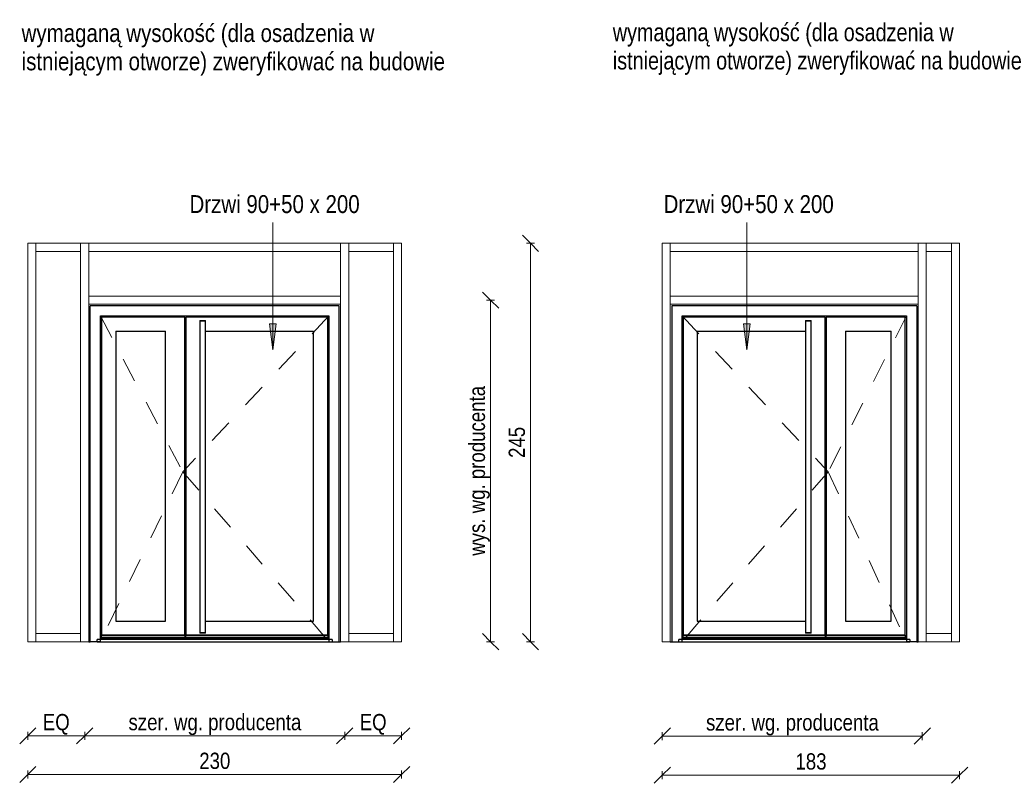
# Model space of a CAD drawing. Header units: centimetres. Extents: x 1352 to 4777, y 290 to 773.
# Tile 2 of 4: x 3032 to 3638, y 303 to 772. Entities that reach past the tile are written whole.
import ezdxf

# ---------------------------------------------------------------- set-up
doc = ezdxf.new("R2010")
doc.units = ezdxf.units.CM
doc.linetypes.add('Dash', pattern=[30, 15, -15])
for name, color, linetype, lineweight in [('A-ANNO-DIMS', 211, 'Continuous', 13), ('A-ANNO-DIMS-50', 211, 'Continuous', 13), ('A-DOOR', 31, 'Continuous', 25), ('A-DOOR-FRAM', 31, 'Continuous', 25), ('A-DOOR-HDLN', 31, 'Dash', 18), ('A-GLAZ-CWMG', 51, 'Continuous', 18), ('G-ANNO-TEXT', 231, 'Continuous', 13)]:
    doc.layers.add(name, color=color, linetype=linetype, lineweight=lineweight)
doc.styles.add('Arial Narrow', font='ARIALN.TTF', dxfattribs={"height": 11})
doc.styles.add('Arial Narrow_1', font='ARIALN.TTF', dxfattribs={"height": 10})
doc.dimstyles.new('Diagonal_1_100__0__wewnętrzne', dxfattribs={"dimscale": 30.48, "dimtxt": 10.23431, "dimasz": 0.328084, "dimexe": 0.082021, "dimexo": 0.0625, "dimgap": 0.016404, "dimtad": 1, "dimdec": 0, "dimdsep": 46, "dimtxsty": 'Arial Narrow_1', "dimblk1": 'OBLIQUE', "dimblk2": 'OBLIQUE', "dimsah": 1, "dimcen": 0.09, "dimazin": 0, "dimtfac": 1, "dimtdec": 4, "dimtix": 1, "dimtmove": 0, "dimatfit": 3, "dimfxl": 0.082021, "dimfxlon": 1, "dimtvp": 1, "dimtolj": 1, "dimtzin": 0, "dimarcsym": 2})

# ---------------------------------------------------------------- blocks, each defined once
blk = doc.blocks.new('Rectangular Mullion - Schueco_FWS-50-SI_Tran_CovCap-20mm_Tran-55mm-2508015-Ślusarka C3_4')
at = {"layer": 'A-GLAZ-CWMG'}
for p, q in [((-528.88, 600), (-528.88, 390)), ((-523.88, 600), (-523.88, 390)), ((-523.88, 390), (-528.88, 390))]:
    blk.add_line(p, q, dxfattribs=at)
blk = doc.blocks.new('Rectangular Mullion - Schueco_FWS-50-SI_Tran_CovCap-20mm_Tran-55mm-2507330-Ślusarka C3_4')
at = {"layer": 'A-GLAZ-CWMG'}
for p, q in [((-523.88, 630), (-523.88, 635)), ((-496.38, 635), (-523.88, 635)), ((-496.38, 635), (-496.38, 630)), ((-496.38, 630), (-523.88, 630))]:
    blk.add_line(p, q, dxfattribs=at)
blk = doc.blocks.new('Schueco_FWS_ADS-75-SimplySmart_inw_Family-02 - FWS SI insert unit 90-2429721-Ślusarka C3_4')
at = {"layer": 'A-DOOR'}
for p, q in [((-422.94, 587.59), (-422.94, 587.19)), ((-422.94, 587.59), (-421.37, 587.59)), ((-422.94, 587.59), (-422.94, 587.19)), ((-421.37, 587.19), (-422.94, 587.19)), ((-422.94, 587.19), (-422.94, 584.19)), ((-422.94, 587.19), (-422.94, 395.69)), ((-422.94, 587.19), (-422.91, 587.19)), ((-421.37, 587.59), (-419.61, 587.59)), ((-419.69, 587.19), (-421.37, 587.19)), ((-419.61, 587.19), (-419.61, 587.59)), ((-419.61, 584.19), (-419.61, 587.19)), ((-419.61, 395.69), (-419.61, 587.19)), ((-422.94, 398.69), (-422.94, 395.69)), ((-422.94, 395.69), (-422.94, 395.29)), ((-422.94, 395.69), (-421.37, 395.69)), ((-422.94, 395.69), (-422.94, 395.29)), ((-422.91, 395.69), (-422.94, 395.69)), ((-421.37, 395.29), (-422.94, 395.29)), ((-421.37, 395.69), (-419.69, 395.69)), ((-419.61, 395.29), (-421.37, 395.29)), ((-419.61, 395.69), (-419.61, 398.69)), ((-419.61, 395.29), (-419.61, 395.69))]:
    blk.add_line(p, q, dxfattribs=at)
at = {"layer": 'A-DOOR-FRAM'}
for p, q in [((-337.28, 596.6), (-490.48, 596.6)), ((-490.48, 390), (-490.48, 596.6)), ((-337.28, 390), (-337.28, 596.6)), ((-484.18, 390), (-484.18, 590.3)), ((-484.18, 590.3), (-343.58, 590.3)), ((-483.48, 589.6), (-483.48, 394)), ((-432.28, 589.6), (-483.48, 589.6)), ((-434.18, 589.6), (-434.18, 590.3)), ((-432.88, 590.3), (-432.88, 589.6)), ((-432.28, 394), (-432.28, 589.6)), ((-431.58, 589.6), (-431.58, 394)), ((-431.28, 589.6), (-431.58, 589.6)), ((-344.28, 589.6), (-431.28, 589.6)), ((-344.28, 394), (-344.28, 589.6)), ((-343.58, 590.3), (-343.58, 390)), ((-474.78, 580.9), (-474.78, 402.7)), ((-474.78, 580.9), (-444.18, 580.9)), ((-444.18, 402.7), (-444.18, 580.9)), ((-419.63, 580.9), (-352.98, 580.9)), ((-352.98, 402.7), (-352.98, 580.9)), ((-474.78, 402.7), (-444.18, 402.7)), ((-419.63, 402.7), (-352.98, 402.7)), ((-483.48, 394), (-432.28, 394)), ((-483.48, 392.7), (-483.48, 394)), ((-432.28, 394), (-483.48, 394)), ((-432.28, 394), (-432.28, 392.7)), ((-431.58, 394), (-431.28, 394)), ((-431.58, 392.7), (-431.58, 394)), ((-344.28, 394), (-431.58, 394)), ((-431.28, 394), (-344.28, 394)), ((-344.28, 394), (-344.28, 392.7)), ((-491.38, 390), (-490.48, 390)), ((-484.18, 390), (-490.48, 390)), ((-486.23, 390), (-486.23, 391.33)), ((-341.53, 391.33), (-486.23, 391.33)), ((-486.23, 390), (-341.53, 390)), ((-484.18, 392.7), (-483.48, 392.7)), ((-484.18, 392), (-343.58, 392)), ((-483.48, 392.7), (-432.28, 392.7)), ((-435.48, 392), (-435.48, 392.7)), ((-434.78, 392.7), (-434.78, 392)), ((-432.28, 392.7), (-431.58, 392.7)), ((-431.58, 392.7), (-344.28, 392.7)), ((-344.28, 392.7), (-343.58, 392.7)), ((-343.58, 390), (-337.28, 390)), ((-341.53, 391.33), (-341.53, 390)), ((-337.28, 390), (-336.38, 390))]:
    blk.add_line(p, q, dxfattribs=at)
at = {"layer": 'A-DOOR-HDLN'}
for p, q in [((-484.18, 590.3), (-433.53, 494.45)), ((-343.58, 590.3), (-433.53, 494.45)), ((-433.53, 494.45), (-484.18, 390)), ((-433.53, 494.45), (-343.58, 390))]:
    blk.add_line(p, q, dxfattribs=at)
blk = doc.blocks.new('Rectangular Mullion - Schueco_FWS-50-SI_Mull_CovCap-20mm_Mull-85mm-2506964-Ślusarka C3_4')
at = {"layer": 'A-GLAZ-CWMG'}
for p, q in [((-336.38, 600), (-336.38, 390)), ((-331.38, 600), (-331.38, 390)), ((-331.38, 390), (-336.38, 390))]:
    blk.add_line(p, q, dxfattribs=at)
blk = doc.blocks.new('Rectangular Mullion - Schueco_FWS-50-SI_Tran_CovCap-20mm_Tran-55mm-2507352-Ślusarka C3_4')
at = {"layer": 'A-GLAZ-CWMG'}
for p, q in [((-331.38, 390), (-331.38, 395)), ((-331.38, 395), (-303.88, 395)), ((-303.88, 395), (-303.88, 390)), ((-331.38, 390), (-303.88, 390))]:
    blk.add_line(p, q, dxfattribs=at)
blk = doc.blocks.new('Rectangular Mullion - Schueco_FWS-50-SI_Tran_CovCap-20mm_Tran-55mm-2508011-Ślusarka C3_4')
at = {"layer": 'A-GLAZ-CWMG'}
for p, q in [((-303.88, 635), (-298.88, 635)), ((-303.88, 600), (-303.88, 635)), ((-298.88, 600), (-298.88, 635))]:
    blk.add_line(p, q, dxfattribs=at)
blk = doc.blocks.new('Rectangular Mullion - Schueco_FWS-50-SI_Tran_CovCap-20mm_Tran-55mm-2508017-Ślusarka C3_4')
at = {"layer": 'A-GLAZ-CWMG'}
for p, q in [((-528.88, 635), (-523.88, 635)), ((-528.88, 635), (-528.88, 600)), ((-523.88, 635), (-523.88, 600))]:
    blk.add_line(p, q, dxfattribs=at)
blk = doc.blocks.new('Rectangular Mullion - Schueco_FWS-50-SI_Tran_CovCap-20mm_Tran-55mm-2508014-Ślusarka C3_4')
at = {"layer": 'A-GLAZ-CWMG'}
for p, q in [((-303.88, 390), (-303.88, 600)), ((-298.88, 390), (-298.88, 600)), ((-298.88, 390), (-303.88, 390))]:
    blk.add_line(p, q, dxfattribs=at)
blk = doc.blocks.new('Rectangular Mullion - Schueco_FWS-50-SI_Tran_CovCap-20mm_Tran-55mm-2429707-Ślusarka C3_4')
at = {"layer": 'A-GLAZ-CWMG'}
for p, q in [((-491.38, 597.5), (-491.38, 602.5)), ((-336.38, 602.5), (-491.38, 602.5)), ((-336.38, 602.5), (-336.38, 597.5)), ((-336.38, 597.5), (-491.38, 597.5))]:
    blk.add_line(p, q, dxfattribs=at)
blk = doc.blocks.new('Rectangular Mullion - Schueco_FWS-50-SI_Mull_CovCap-20mm_Mull-85mm-2506936-Ślusarka C3_4')
at = {"layer": 'A-GLAZ-CWMG'}
for p, q in [((-336.38, 635), (-331.38, 635)), ((-336.38, 635), (-336.38, 600)), ((-331.38, 635), (-331.38, 600))]:
    blk.add_line(p, q, dxfattribs=at)
blk = doc.blocks.new('Rectangular Mullion - Schueco_FWS-50-SI_Tran_CovCap-20mm_Tran-55mm-2507335-Ślusarka C3_4')
at = {"layer": 'A-GLAZ-CWMG'}
for p, q in [((-491.38, 630), (-491.38, 635)), ((-336.38, 635), (-491.38, 635)), ((-336.38, 635), (-336.38, 630)), ((-336.38, 630), (-491.38, 630))]:
    blk.add_line(p, q, dxfattribs=at)
blk = doc.blocks.new('Rectangular Mullion - Schueco_FWS-50-SI_Tran_CovCap-20mm_Tran-55mm-2507999-Ślusarka C3_5')
at = {"layer": 'A-GLAZ-CWMG'}
for p, q in [((-3039.83, 600), (-3039.83, 390)), ((-3034.83, 600), (-3034.83, 390)), ((-3034.83, 390), (-3039.83, 390))]:
    blk.add_line(p, q, dxfattribs=at)
blk = doc.blocks.new('Rectangular Mullion - Schueco_FWS-50-SI_Tran_CovCap-20mm_Tran-55mm-2507316-Ślusarka C3_5')
at = {"layer": 'A-GLAZ-CWMG'}
for p, q in [((-3034.83, 630), (-3034.83, 635)), ((-2882.33, 635), (-3034.83, 635)), ((-2882.33, 635), (-2882.33, 630)), ((-2882.33, 630), (-3034.83, 630))]:
    blk.add_line(p, q, dxfattribs=at)
blk = doc.blocks.new('Schueco_FWS_ADS-75-SimplySmart_inw_Family-02 - FWS SI insert unit 90-2508000-Ślusarka C3_5')
at = {"layer": 'A-DOOR'}
for p, q in [((-2951.59, 587.59), (-2951.59, 587.19)), ((-2951.59, 587.59), (-2949.83, 587.59)), ((-2949.83, 587.19), (-2951.59, 587.19)), ((-2951.59, 587.19), (-2951.59, 584.19)), ((-2951.59, 587.19), (-2951.59, 395.69)), ((-2949.83, 587.59), (-2948.26, 587.59)), ((-2948.26, 587.19), (-2949.83, 587.19)), ((-2948.29, 587.19), (-2948.26, 587.19)), ((-2948.26, 587.19), (-2948.26, 587.59)), ((-2948.26, 587.19), (-2948.26, 587.59)), ((-2948.26, 584.19), (-2948.26, 587.19)), ((-2948.26, 395.69), (-2948.26, 587.19)), ((-2951.59, 398.69), (-2951.59, 395.69)), ((-2951.59, 395.69), (-2951.59, 395.29)), ((-2951.59, 395.69), (-2949.83, 395.69)), ((-2949.83, 395.29), (-2951.59, 395.29)), ((-2949.83, 395.69), (-2948.26, 395.69)), ((-2948.26, 395.29), (-2949.83, 395.29)), ((-2948.26, 395.69), (-2948.29, 395.69)), ((-2948.26, 395.69), (-2948.26, 398.69)), ((-2948.26, 395.29), (-2948.26, 395.69)), ((-2948.26, 395.29), (-2948.26, 395.69))]:
    blk.add_line(p, q, dxfattribs=at)
at = {"layer": 'A-DOOR-FRAM'}
for p, q in [((-2883.23, 596.6), (-3033.93, 596.6)), ((-3033.93, 596.6), (-3033.93, 390)), ((-2883.23, 596.6), (-2883.23, 390)), ((-3027.63, 390), (-3027.63, 590.3)), ((-3027.63, 590.3), (-2889.53, 590.3)), ((-3026.93, 589.6), (-3026.93, 394)), ((-2939.93, 589.6), (-3026.93, 589.6)), ((-2939.63, 589.6), (-2939.93, 589.6)), ((-2939.63, 394), (-2939.63, 589.6)), ((-2890.23, 589.6), (-2938.93, 589.6)), ((-2938.93, 589.6), (-2938.93, 394)), ((-2938.33, 589.6), (-2938.33, 590.3)), ((-2937.03, 590.3), (-2937.03, 589.6)), ((-2890.23, 394), (-2890.23, 589.6)), ((-2889.53, 590.3), (-2889.53, 390)), ((-3018.23, 580.9), (-3018.23, 402.7)), ((-3018.23, 580.9), (-2951.58, 580.9)), ((-2927.03, 580.9), (-2927.03, 402.7)), ((-2927.03, 580.9), (-2898.93, 580.9)), ((-2898.93, 402.7), (-2898.93, 580.9)), ((-3018.23, 402.7), (-2951.58, 402.7)), ((-2927.03, 402.7), (-2898.93, 402.7)), ((-3026.93, 394), (-2939.93, 394)), ((-3026.93, 392.7), (-3026.93, 394)), ((-2939.63, 394), (-3026.93, 394)), ((-2939.93, 394), (-2939.63, 394)), ((-2939.63, 394), (-2939.63, 392.7)), ((-2938.93, 394), (-2890.23, 394)), ((-2938.93, 392.7), (-2938.93, 394)), ((-2890.23, 394), (-2938.93, 394)), ((-2890.23, 394), (-2890.23, 392.7)), ((-3034.83, 390), (-3033.93, 390)), ((-3033.93, 390), (-3027.63, 390)), ((-3029.68, 390), (-3029.68, 391.33)), ((-2887.48, 391.33), (-3029.68, 391.33)), ((-3029.68, 390), (-2887.48, 390)), ((-3027.63, 392.7), (-3026.93, 392.7)), ((-3027.63, 392), (-2889.53, 392)), ((-3026.93, 392.7), (-2939.63, 392.7)), ((-2939.63, 392.7), (-2938.93, 392.7)), ((-2938.93, 392.7), (-2890.23, 392.7)), ((-2936.43, 392), (-2936.43, 392.7)), ((-2935.73, 392.7), (-2935.73, 392)), ((-2890.23, 392.7), (-2889.53, 392.7)), ((-2883.23, 390), (-2889.53, 390)), ((-2887.48, 391.33), (-2887.48, 390)), ((-2883.23, 390), (-2882.33, 390))]:
    blk.add_line(p, q, dxfattribs=at)
at = {"layer": 'A-DOOR-HDLN'}
for p, q in [((-3027.63, 590.3), (-2937.68, 494.45)), ((-2889.53, 590.3), (-2937.68, 494.45)), ((-2937.68, 494.45), (-3027.63, 390)), ((-2937.68, 494.45), (-2889.53, 390))]:
    blk.add_line(p, q, dxfattribs=at)
blk = doc.blocks.new('Rectangular Mullion - Schueco_FWS-50-SI_Tran_CovCap-20mm_Tran-55mm-2507966-Ślusarka C3_5')
at = {"layer": 'A-GLAZ-CWMG'}
for p, q in [((-2877.33, 630), (-2877.33, 635)), ((-2861.83, 635), (-2877.33, 635)), ((-2861.83, 635), (-2861.83, 630)), ((-2861.83, 630), (-2877.33, 630))]:
    blk.add_line(p, q, dxfattribs=at)
blk = doc.blocks.new('Rectangular Mullion - Schueco_FWS-50-SI_Mull_CovCap-20mm_Mull-85mm-2506964-Ślusarka C3_5')
at = {"layer": 'A-GLAZ-CWMG'}
for p, q in [((-2882.33, 600), (-2882.33, 390)), ((-2877.33, 600), (-2877.33, 390)), ((-2877.33, 390), (-2882.33, 390))]:
    blk.add_line(p, q, dxfattribs=at)
blk = doc.blocks.new('Rectangular Mullion - Schueco_FWS-50-SI_Tran_CovCap-20mm_Tran-55mm-2507971-Ślusarka C3_5')
at = {"layer": 'A-GLAZ-CWMG'}
for p, q in [((-2877.33, 390), (-2877.33, 395)), ((-2877.33, 395), (-2861.83, 395)), ((-2861.83, 395), (-2861.83, 390)), ((-2877.33, 390), (-2861.83, 390))]:
    blk.add_line(p, q, dxfattribs=at)
blk = doc.blocks.new('Rectangular Mullion - Schueco_FWS-50-SI_Tran_CovCap-20mm_Tran-55mm-2508011-Ślusarka C3_5')
at = {"layer": 'A-GLAZ-CWMG'}
for p, q in [((-2861.83, 635), (-2856.83, 635)), ((-2861.83, 600), (-2861.83, 635)), ((-2856.83, 600), (-2856.83, 635))]:
    blk.add_line(p, q, dxfattribs=at)
blk = doc.blocks.new('Rectangular Mullion - Schueco_FWS-50-SI_Tran_CovCap-20mm_Tran-55mm-2508013-Ślusarka C3_5')
at = {"layer": 'A-GLAZ-CWMG'}
for p, q in [((-3039.83, 635), (-3034.83, 635)), ((-3039.83, 635), (-3039.83, 600)), ((-3034.83, 635), (-3034.83, 600))]:
    blk.add_line(p, q, dxfattribs=at)
blk = doc.blocks.new('Rectangular Mullion - Schueco_FWS-50-SI_Tran_CovCap-20mm_Tran-55mm-2508014-Ślusarka C3_5')
at = {"layer": 'A-GLAZ-CWMG'}
for p, q in [((-2861.83, 390), (-2861.83, 600)), ((-2856.83, 390), (-2856.83, 600)), ((-2856.83, 390), (-2861.83, 390))]:
    blk.add_line(p, q, dxfattribs=at)
blk = doc.blocks.new('Rectangular Mullion - Schueco_FWS-50-SI_Tran_CovCap-20mm_Tran-55mm-2429586-Ślusarka C3_5')
at = {"layer": 'A-GLAZ-CWMG'}
for p, q in [((-3034.83, 597.5), (-3034.83, 602.5)), ((-2882.33, 602.5), (-3034.83, 602.5)), ((-2882.33, 602.5), (-2882.33, 597.5)), ((-2882.33, 597.5), (-3034.83, 597.5))]:
    blk.add_line(p, q, dxfattribs=at)
blk = doc.blocks.new('Rectangular Mullion - Schueco_FWS-50-SI_Mull_CovCap-20mm_Mull-85mm-2506936-Ślusarka C3_5')
at = {"layer": 'A-GLAZ-CWMG'}
for p, q in [((-2882.33, 635), (-2877.33, 635)), ((-2882.33, 635), (-2882.33, 600)), ((-2877.33, 635), (-2877.33, 600))]:
    blk.add_line(p, q, dxfattribs=at)
blk = doc.blocks.new('DIMBLOCK12-Ślusarka C3_4')
at = {"layer": 'A-ANNO-DIMS-50'}
for p, q in [((3036.9, 308.33), (3041.9, 313.33)), ((3036.9, 310.83), (3036.9, 305.83)), ((3036.9, 308.33), (3036.9, 310.83)), ((3266.9, 308.33), (3271.9, 313.33)), ((3266.9, 310.83), (3266.9, 305.83)), ((3266.9, 308.33), (3266.9, 310.83)), ((3036.9, 308.33), (3031.9, 303.33)), ((3036.9, 308.33), (3266.9, 308.33)), ((3266.9, 308.33), (3261.9, 303.33))]:
    blk.add_line(p, q, dxfattribs=at)
at = {"layer": 'A-ANNO-DIMS-50', "color": 0, "insert": (3142.4, 321.75), "char_height": 10, "width": 22.8079, "attachment_point": 1, "line_spacing_factor": 0.974696, "style": 'Arial Narrow_1'}
blk.add_mtext('230', dxfattribs=at)
blk = doc.blocks.new('_Oblique')
at = {"color": 0, "linetype": 'ByBlock', "lineweight": -2}
blk.add_line((-0.5, -0.5), (0.5, 0.5), dxfattribs=at)
blk = doc.blocks.new('DIMBLOCK13-Ślusarka C3_4')
at = {"layer": 'A-ANNO-DIMS-50'}
for p, q in [((3036.9, 332.12), (3041.9, 337.12)), ((3036.9, 334.62), (3036.9, 329.62)), ((3036.9, 332.12), (3036.9, 334.62)), ((3071.9, 332.12), (3076.9, 337.12)), ((3071.9, 334.62), (3071.9, 329.62)), ((3071.9, 332.12), (3071.9, 334.62)), ((3036.9, 332.12), (3031.9, 327.12)), ((3036.9, 332.12), (3071.9, 332.12)), ((3071.9, 332.12), (3066.9, 327.12))]:
    blk.add_line(p, q, dxfattribs=at)
at = {"layer": 'A-ANNO-DIMS-50', "color": 0, "insert": (3046.12, 345.55), "char_height": 10, "width": 19.8838, "attachment_point": 1, "line_spacing_factor": 0.974696, "style": 'Arial Narrow_1'}
blk.add_mtext('EQ', dxfattribs=at)
blk = doc.blocks.new('DIMBLOCK14-Ślusarka C3_4')
at = {"layer": 'A-ANNO-DIMS-50'}
for p, q in [((3071.9, 332.12), (3076.9, 337.12)), ((3071.9, 334.62), (3071.9, 329.62)), ((3071.9, 332.12), (3071.9, 334.62)), ((3231.9, 332.12), (3236.9, 337.12)), ((3231.9, 334.62), (3231.9, 329.62)), ((3231.9, 332.12), (3231.9, 334.62)), ((3071.9, 332.12), (3066.9, 327.12)), ((3071.9, 332.12), (3231.9, 332.12)), ((3231.9, 332.12), (3226.9, 327.12))]:
    blk.add_line(p, q, dxfattribs=at)
at = {"layer": 'A-ANNO-DIMS-50', "color": 0, "insert": (3098.86, 345.55), "char_height": 10, "width": 127.2953, "attachment_point": 1, "line_spacing_factor": 0.974696, "style": 'Arial Narrow_1'}
blk.add_mtext('szer. wg. producenta', dxfattribs=at)
blk = doc.blocks.new('DIMBLOCK15-Ślusarka C3_4')
at = {"layer": 'A-ANNO-DIMS-50'}
for p, q in [((3231.9, 332.12), (3236.9, 337.12)), ((3231.9, 334.62), (3231.9, 329.62)), ((3231.9, 332.12), (3231.9, 334.62)), ((3266.9, 332.12), (3271.9, 337.12)), ((3266.9, 334.62), (3266.9, 329.62)), ((3266.9, 332.12), (3266.9, 334.62)), ((3231.9, 332.12), (3226.9, 327.12)), ((3231.9, 332.12), (3266.9, 332.12)), ((3266.9, 332.12), (3261.9, 327.12))]:
    blk.add_line(p, q, dxfattribs=at)
at = {"layer": 'A-ANNO-DIMS-50', "color": 0, "insert": (3241.12, 345.55), "char_height": 10, "width": 19.8838, "attachment_point": 1, "line_spacing_factor": 0.974696, "style": 'Arial Narrow_1'}
blk.add_mtext('EQ', dxfattribs=at)
blk = doc.blocks.new('DIMBLOCK16-Ślusarka C3_4')
at = {"layer": 'A-ANNO-DIMS-50'}
for p, q in [((3346.22, 635), (3341.22, 640)), ((3343.72, 635), (3348.72, 635)), ((3346.22, 635), (3343.72, 635)), ((3346.22, 390), (3346.22, 635)), ((3346.22, 635), (3351.22, 630)), ((3346.22, 390), (3341.22, 395)), ((3343.72, 390), (3348.72, 390)), ((3346.22, 390), (3343.72, 390)), ((3346.22, 390), (3351.22, 385))]:
    blk.add_line(p, q, dxfattribs=at)
at = {"layer": 'A-ANNO-DIMS-50', "color": 0, "insert": (3332.8, 503), "char_height": 10, "width": 22.8079, "attachment_point": 1, "rotation": 90, "line_spacing_factor": 0.974696, "style": 'Arial Narrow_1'}
blk.add_mtext('245', dxfattribs=at)
blk = doc.blocks.new('DIMBLOCK17-Ślusarka C3_4')
at = {"layer": 'A-ANNO-DIMS-50'}
for p, q in [((3321.65, 600), (3316.65, 605)), ((3319.15, 600), (3324.15, 600)), ((3321.65, 600), (3319.15, 600)), ((3321.65, 390), (3321.65, 600)), ((3321.65, 600), (3326.65, 595)), ((3321.65, 390), (3316.65, 395)), ((3319.15, 390), (3324.15, 390)), ((3321.65, 390), (3319.15, 390)), ((3321.65, 390), (3326.65, 385))]:
    blk.add_line(p, q, dxfattribs=at)
at = {"layer": 'A-ANNO-DIMS-50', "color": 0, "insert": (3308.22, 442.85), "char_height": 10, "width": 125.151, "attachment_point": 1, "rotation": 90, "line_spacing_factor": 0.974696, "style": 'Arial Narrow_1'}
blk.add_mtext('wys. wg. producenta', dxfattribs=at)
blk = doc.blocks.new('DIMBLOCK18-Ślusarka C3_5')
at = {"layer": 'A-ANNO-DIMS-50'}
for p, q in [((3427.28, 307.92), (3432.28, 312.92)), ((3427.28, 310.42), (3427.28, 305.42)), ((3427.28, 307.92), (3427.28, 310.42)), ((3610.28, 307.92), (3615.28, 312.92)), ((3610.28, 310.42), (3610.28, 305.42)), ((3610.28, 307.92), (3610.28, 310.42)), ((3427.28, 307.92), (3422.28, 302.92)), ((3427.28, 307.92), (3610.28, 307.92)), ((3610.28, 307.92), (3605.28, 302.92))]:
    blk.add_line(p, q, dxfattribs=at)
at = {"layer": 'A-ANNO-DIMS-50', "color": 0, "insert": (3509.27, 321.35), "char_height": 10, "width": 22.8079, "attachment_point": 1, "line_spacing_factor": 0.974696, "style": 'Arial Narrow_1'}
blk.add_mtext('183', dxfattribs=at)
blk = doc.blocks.new('DIMBLOCK19-Ślusarka C3_5')
at = {"layer": 'A-ANNO-DIMS-50'}
for p, q in [((3427.28, 331.93), (3432.28, 336.93)), ((3427.28, 334.43), (3427.28, 329.43)), ((3427.28, 331.93), (3427.28, 334.43)), ((3587.28, 331.93), (3592.28, 336.93)), ((3587.28, 334.43), (3587.28, 329.43)), ((3587.28, 331.93), (3587.28, 334.43)), ((3427.28, 331.93), (3422.28, 326.93)), ((3427.28, 331.93), (3587.28, 331.93)), ((3587.28, 331.93), (3582.28, 326.93))]:
    blk.add_line(p, q, dxfattribs=at)
at = {"layer": 'A-ANNO-DIMS-50', "color": 0, "insert": (3454.24, 345.35), "char_height": 10, "width": 127.2953, "attachment_point": 1, "line_spacing_factor": 0.974696, "style": 'Arial Narrow_1'}
blk.add_mtext('szer. wg. producenta', dxfattribs=at)

msp = doc.modelspace()

# ---------------------------------------------------------------- hatches: boundary and pattern name
at = {"layer": 'G-ANNO-TEXT'}
for points in [[(3187.68, 569.52), (3189.77, 585.4), (3185.59, 585.4)], [(3479.4, 569.54), (3481.49, 585.42), (3477.31, 585.42)]]:
    msp.add_hatch(color=7, dxfattribs=at).paths.add_polyline_path(points, flags=0)

# ---------------------------------------------------------------- linework, layer by layer
at = {"layer": 'G-ANNO-TEXT', "color": 7}
for p, q in [((3187.68, 569.52), (3187.68, 647.72)), ((3479.4, 569.54), (3479.4, 647.74)), ((3189.77, 585.4), (3185.59, 585.4)), ((3185.59, 585.4), (3187.68, 569.52)), ((3187.68, 569.52), (3189.77, 585.4)), ((3481.49, 585.42), (3477.31, 585.42)), ((3477.31, 585.42), (3479.4, 569.54)), ((3479.4, 569.54), (3481.49, 585.42))]:
    msp.add_line(p, q, dxfattribs=at)

# ---------------------------------------------------------------- block references
at = {"layer": 'A-DOOR'}
for name, p in [('Schueco_FWS_ADS-75-SimplySmart_inw_Family-02 - FWS SI insert unit 90-2429721-Ślusarka C3_4', (3565.78, 0)), ('Schueco_FWS_ADS-75-SimplySmart_inw_Family-02 - FWS SI insert unit 90-2508000-Ślusarka C3_5', (6467.1, 0))]:
    msp.add_blockref(name, p, dxfattribs=at)
at = {"layer": 'A-GLAZ-CWMG'}
for name, p in [('Rectangular Mullion - Schueco_FWS-50-SI_Tran_CovCap-20mm_Tran-55mm-2508017-Ślusarka C3_4', (3565.78, 0)), ('Rectangular Mullion - Schueco_FWS-50-SI_Tran_CovCap-20mm_Tran-55mm-2507330-Ślusarka C3_4', (3565.78, 0)), ('Rectangular Mullion - Schueco_FWS-50-SI_Mull_CovCap-20mm_Mull-85mm-2506936-Ślusarka C3_4', (3405.78, 0)), ('Rectangular Mullion - Schueco_FWS-50-SI_Tran_CovCap-20mm_Tran-55mm-2507335-Ślusarka C3_4', (3565.78, 0)), ('Rectangular Mullion - Schueco_FWS-50-SI_Mull_CovCap-20mm_Mull-85mm-2506936-Ślusarka C3_4', (3565.78, 0)), ('Rectangular Mullion - Schueco_FWS-50-SI_Tran_CovCap-20mm_Tran-55mm-2507330-Ślusarka C3_4', (3758.28, 0)), ('Rectangular Mullion - Schueco_FWS-50-SI_Tran_CovCap-20mm_Tran-55mm-2508011-Ślusarka C3_4', (3565.78, 0)), ('Rectangular Mullion - Schueco_FWS-50-SI_Tran_CovCap-20mm_Tran-55mm-2508013-Ślusarka C3_5', (6467.1, 0)), ('Rectangular Mullion - Schueco_FWS-50-SI_Tran_CovCap-20mm_Tran-55mm-2507316-Ślusarka C3_5', (6467.1, 0)), ('Rectangular Mullion - Schueco_FWS-50-SI_Mull_CovCap-20mm_Mull-85mm-2506936-Ślusarka C3_5', (6467.1, 0)), ('Rectangular Mullion - Schueco_FWS-50-SI_Tran_CovCap-20mm_Tran-55mm-2507966-Ślusarka C3_5', (6467.1, 0)), ('Rectangular Mullion - Schueco_FWS-50-SI_Tran_CovCap-20mm_Tran-55mm-2508011-Ślusarka C3_5', (6467.1, 0)), ('Rectangular Mullion - Schueco_FWS-50-SI_Tran_CovCap-20mm_Tran-55mm-2508015-Ślusarka C3_4', (3565.78, 0)), ('Rectangular Mullion - Schueco_FWS-50-SI_Mull_CovCap-20mm_Mull-85mm-2506964-Ślusarka C3_4', (3405.78, 0)), ('Rectangular Mullion - Schueco_FWS-50-SI_Tran_CovCap-20mm_Tran-55mm-2429707-Ślusarka C3_4', (3565.78, 0)), ('Rectangular Mullion - Schueco_FWS-50-SI_Mull_CovCap-20mm_Mull-85mm-2506964-Ślusarka C3_4', (3565.78, 0)), ('Rectangular Mullion - Schueco_FWS-50-SI_Tran_CovCap-20mm_Tran-55mm-2508014-Ślusarka C3_4', (3565.78, 0)), ('Rectangular Mullion - Schueco_FWS-50-SI_Tran_CovCap-20mm_Tran-55mm-2507999-Ślusarka C3_5', (6467.1, 0)), ('Rectangular Mullion - Schueco_FWS-50-SI_Tran_CovCap-20mm_Tran-55mm-2429586-Ślusarka C3_5', (6467.1, 0)), ('Rectangular Mullion - Schueco_FWS-50-SI_Mull_CovCap-20mm_Mull-85mm-2506964-Ślusarka C3_5', (6467.1, 0)), ('Rectangular Mullion - Schueco_FWS-50-SI_Tran_CovCap-20mm_Tran-55mm-2508014-Ślusarka C3_5', (6467.1, 0)), ('Rectangular Mullion - Schueco_FWS-50-SI_Tran_CovCap-20mm_Tran-55mm-2507352-Ślusarka C3_4', (3373.28, 0)), ('Rectangular Mullion - Schueco_FWS-50-SI_Tran_CovCap-20mm_Tran-55mm-2507352-Ślusarka C3_4', (3565.78, 0)), ('Rectangular Mullion - Schueco_FWS-50-SI_Tran_CovCap-20mm_Tran-55mm-2507971-Ślusarka C3_5', (6467.1, 0))]:
    msp.add_blockref(name, p, dxfattribs=at)

# ---------------------------------------------------------------- texts
at = {"layer": 'G-ANNO-TEXT', "color": 7, "char_height": 11, "attachment_point": 1, "line_spacing_factor": 0.949189, "style": 'Arial Narrow'}
for s, insert, width in [('\\pxt5.77273,11.54545,17.31818,23.09091,28.86364,34.63636,40.40909,46.18182,51.95455,57.72727,63.5,69.27273,75.04545,80.81818,86.59091,92.36364,98.13636,103.90909,109.68182,115.45455,121.22727,127,132.77273,138.54545,144.31818,150.09091,155.86364,161.63636,167.40909,173.18182,178.95455,184.72727;{wymaganą wysokość (dla osadzenia w istniejącym otworze) zweryfikować na budowie}', (3033.08, 769.78), 276.5), ('\\pxt5.77273,11.54545,17.31818,23.09091,28.86364,34.63636,40.40909,46.18182,51.95455,57.72727,63.5,69.27273,75.04545,80.81818,86.59091,92.36364,98.13636,103.90909,109.68182,115.45455,121.22727,127,132.77273,138.54545,144.31818,150.09091,155.86364,161.63636,167.40909,173.18182,178.95455,184.72727;{wymaganą wysokość (dla osadzenia w istniejącym otworze) zweryfikować na budowie\\P}', (3396.89, 770.28), 267.55), ('\\pxt5.77273,11.54545,17.31818,23.09091,28.86364,34.63636,40.40909,46.18182,51.95455,57.72727,63.5,69.27273,75.04545,80.81818,86.59091,92.36364,98.13636,103.90909,109.68182,115.45455,121.22727,127,132.77273,138.54545,144.31818,150.09091,155.86364,161.63636,167.40909,173.18182,178.95455,184.72727;{Drzwi 90+50 x 200}', (3136.41, 664.6), 103.5755), ('\\pxt5.77273,11.54545,17.31818,23.09091,28.86364,34.63636,40.40909,46.18182,51.95455,57.72727,63.5,69.27273,75.04545,80.81818,86.59091,92.36364,98.13636,103.90909,109.68182,115.45455,121.22727,127,132.77273,138.54545,144.31818,150.09091,155.86364,161.63636,167.40909,173.18182,178.95455,184.72727;{Drzwi 90+50 x 200}', (3428.13, 664.62), 103.5755)]:
    msp.add_mtext(s, dxfattribs=dict(at, insert=insert, width=width))

# ---------------------------------------------------------------- dimensions: what is measured, and where the dimension line sits
at = {"layer": 'A-ANNO-DIMS'}
dim = msp.add_linear_dim(base=(3346.22, 635), p1=(3343.72, 390), p2=(3343.72, 635), angle=90, dimstyle='Diagonal_1_100__0__wewnętrzne', override={"dimpost": '<>', "dimfxl": 245}, dxfattribs=at)
dim.commit()
dim.dimension.update_dxf_attribs({"geometry": 'DIMBLOCK16-Ślusarka C3_4', "text_midpoint": (3340.62, 512.5)})
dim = msp.add_linear_dim(base=(3321.65, 600), p1=(3319.15, 390), p2=(3319.15, 600), angle=90, text='wys. wg. producenta', dimstyle='Diagonal_1_100__0__wewnętrzne', override={"dimpost": '<>', "dimfxl": 210}, dxfattribs=at)
dim.commit()
dim.dimension.update_dxf_attribs({"geometry": 'DIMBLOCK17-Ślusarka C3_4', "text_midpoint": (3314.68, 495)})
for base, p1, p2, text, override, picture, middle in [((3071.9, 332.12), (3036.9, 334.62), (3071.9, 334.62), 'EQ', {"dimpost": '<>', "dimfxl": 35}, 'DIMBLOCK13-Ślusarka C3_4', (3054.4, 338.1)), ((3231.9, 332.12), (3071.9, 334.62), (3231.9, 334.62), 'szer. wg. producenta', {"dimpost": '<>', "dimfxl": 160}, 'DIMBLOCK14-Ślusarka C3_4', (3151.9, 339.09)), ((3266.9, 332.12), (3231.9, 334.62), (3266.9, 334.62), 'EQ', {"dimpost": '<>', "dimfxl": 35}, 'DIMBLOCK15-Ślusarka C3_4', (3249.4, 338.1)), ((3587.28, 331.93), (3427.28, 334.43), (3587.28, 334.43), 'szer. wg. producenta', {"dimpost": '<>', "dimfxl": 160}, 'DIMBLOCK19-Ślusarka C3_5', (3507.28, 338.9))]:
    dim = msp.add_linear_dim(base=base, p1=p1, p2=p2, text=text, dimstyle='Diagonal_1_100__0__wewnętrzne', override=override, dxfattribs=at)
    dim.commit()
    dim.dimension.update_dxf_attribs({"geometry": picture, "text_midpoint": middle})
for base, p1, p2, override, picture, middle in [((3266.9, 308.33), (3036.9, 310.83), (3266.9, 310.83), {"dimpost": '<>', "dimfxl": 230}, 'DIMBLOCK12-Ślusarka C3_4', (3151.9, 313.94)), ((3610.28, 307.92), (3427.28, 310.42), (3610.28, 310.42), {"dimpost": '<>', "dimfxl": 183}, 'DIMBLOCK18-Ślusarka C3_5', (3518.78, 313.53))]:
    dim = msp.add_linear_dim(base=base, p1=p1, p2=p2, dimstyle='Diagonal_1_100__0__wewnętrzne', override=override, dxfattribs=at)
    dim.commit()
    dim.dimension.update_dxf_attribs({"geometry": picture, "text_midpoint": middle})

doc.saveas('drawing.dxf')
